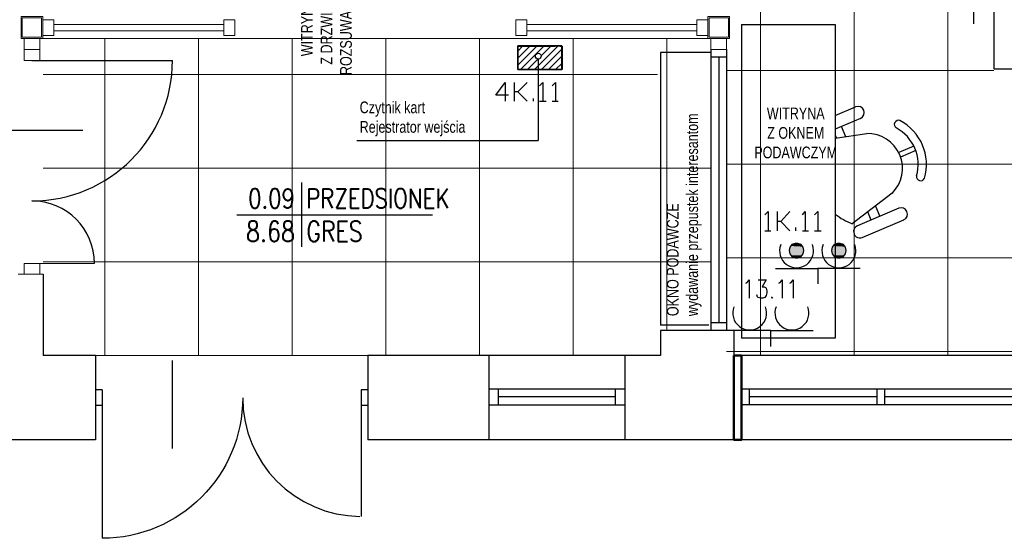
# Model space of a CAD drawing. Header units: millimetres. Extents: x 282377 to 1404227, y -783705 to 1038705.
# Tile 30 of 243: x 376886 to 377517, y 7108 to 7440. Entities that reach past the tile are written whole.
import ezdxf
from ezdxf.enums import TextEntityAlignment as Align

# ---------------------------------------------------------------- set-up
doc = ezdxf.new("R2010")
doc.units = ezdxf.units.MM
doc.linetypes.add('ACAD_ISO08W100', pattern=[36, 24, -3, 6, -3])
doc.layers.add('!!ELEKTRYKA', color=7, linetype='Continuous')
doc.styles.add('BIKTC', font='bikromsw.shx', dxfattribs={"width": 0.8})
doc.styles.add('ROMANS', font='romans', dxfattribs={"width": 0.7})
pattern_1 = [(45, (324997.3227, 41871.046), (-2.24506403, 2.24506403), [])]

# ---------------------------------------------------------------- blocks, each defined once
blk = doc.blocks.new('A$C5416600d')
at = {"lineweight": 20}
for points in [[(0, 14), (14, 14), (14, 0), (0, 0)], [(0.8, 13.2), (13.2, 13.2), (13.2, 0.8), (0.8, 0.8)]]:
    blk.add_lwpolyline(points, close=True, dxfattribs=at)
blk = doc.blocks.new('bikmet')
blk.add_line((0, 1.65), (0, -1.65))
at = {"style": 'ROMANS', "width": 0.8}
blk.add_attdef('NRPOM', text='', height=1, dxfattribs=at).set_placement((-0.333, 0.333), align=Align.RIGHT)
blk.add_attdef('NWAPOM', (0.25, 0.333), '', height=1, dxfattribs=at)
blk.add_attdef('RAREA', text='', height=1.042, dxfattribs=at).set_placement((-0.333, -0.333), align=Align.TOP_RIGHT)
blk.add_attdef('PODLOGA', text='', height=1.042, dxfattribs=at).set_placement((0.25, -0.333), align=Align.TOP_LEFT)
blk = doc.blocks.new('dr1h901')
at = {"color": 7}
blk.add_line((-0.5, 0), (-0.5, 1), dxfattribs=at)
blk.add_line((0, 0.3622), (0, -0.2655))
blk.add_arc((-0.5, 0), 1, 0, 90, dxfattribs=at)

msp = doc.modelspace()

# ---------------------------------------------------------------- hatches: boundary and pattern name
at = {"layer": '!!ELEKTRYKA'}
h = msp.add_hatch(dxfattribs=at)
h.set_pattern_fill('ANSI31', color=252)
h.set_pattern_definition(pattern_1)
h.paths.add_polyline_path([(377233.38, 7422.83), (377218.36, 7422.83), (377218.36, 7418.18, -0.414214), (377220.21, 7416.33, -1), (377216.5, 7416.33, -0.414214), (377218.36, 7418.18), (377218.36, 7422.83), (377211.67, 7422.83), (377211.67, 7407.73), (377233.38, 7407.73)])
h.paths.add_polyline_path([(377211.67, 7422.83), (377205.31, 7422.83), (377205.31, 7407.73), (377211.67, 7407.73)])
h = msp.add_hatch(dxfattribs=at)
h.set_pattern_fill('ANSI31', color=256)
h.set_pattern_definition(pattern_1)
h.paths.add_polyline_path([(377233.38, 7422.83), (377218.36, 7422.83), (377218.36, 7418.18, -0.414214), (377220.21, 7416.33, -1), (377216.5, 7416.33, -0.414214), (377218.36, 7418.18), (377218.36, 7422.83), (377211.67, 7422.83), (377211.67, 7407.73), (377233.38, 7407.73)])
h.paths.add_polyline_path([(377211.67, 7422.83), (377205.31, 7422.83), (377205.31, 7407.73), (377211.67, 7407.73)])

# ---------------------------------------------------------------- linework, layer by layer
at = {"layer": '!!ELEKTRYKA', "color": 252, "lineweight": 15, "ltscale": 15}
for p, q in [((377360.73, 7862.62), (377360.73, 7224.62)), ((377420.73, 7862.62), (377420.73, 7224.62)), ((377480.73, 7846.62), (377480.73, 7224.62)), ((377326.98, 7427.62), (376900.98, 7427.62)), ((376940.73, 7427.62), (376940.73, 7224.62)), ((377000.73, 7427.62), (377000.73, 7224.62)), ((377060.73, 7427.62), (377060.73, 7224.62)), ((377120.73, 7427.62), (377120.73, 7224.62)), ((377180.73, 7427.62), (377180.73, 7224.62)), ((377240.73, 7427.62), (377240.73, 7224.62)), ((377300.73, 7427.62), (377300.73, 7240.62)), ((377338.98, 7407.12), (377510.23, 7407.12)), ((376901.23, 7404.62), (377294.73, 7404.62)), ((376901.23, 7344.62), (377328.98, 7344.62)), ((377338.98, 7347.12), (377709.23, 7347.12)), ((377338.98, 7287.12), (377709.73, 7287.12)), ((376901.23, 7284.62), (377328.98, 7284.62)), ((376934.73, 7224.62), (377109.23, 7224.62)), ((377338.98, 7227.12), (377709.73, 7227.12))]:
    msp.add_line(p, q, dxfattribs=at)
at = {"layer": '!!ELEKTRYKA', "color": 252}
for p, q in [((377510.23, 7846.62), (377510.23, 7408.12)), ((377348.64, 7436.62), (377348.64, 7235.69)), ((377348.64, 7436.62), (377408.64, 7436.62)), ((377408.64, 7436.62), (377408.64, 7235.69)), ((377205.31, 7422.83), (377205.31, 7407.73)), ((377233.38, 7422.83), (377205.31, 7422.83)), ((377233.38, 7407.73), (377233.38, 7422.83)), ((377328.98, 7420.62), (377328.98, 7240.62)), ((377338.98, 7420.62), (377338.98, 7240.62)), ((377218.36, 7414.47), (377218.36, 7362.24)), ((377328.98, 7418.62), (377296.73, 7418.62)), ((377296.73, 7418.62), (377296.73, 7244.07)), ((377338.98, 7415.62), (377328.98, 7415.62)), ((377333.98, 7415.62), (377333.98, 7245.62)), ((377205.31, 7407.73), (377233.38, 7407.73)), ((377510.23, 7408.12), (377709.73, 7408.12)), ((377408.64, 7378.3), (377421.69, 7383.85)), ((377424.83, 7376.48), (377408.64, 7369.59)), ((377415.48, 7364.74), (377412.68, 7371.31)), ((377102.08, 7362.24), (377218.36, 7362.24)), ((377408.64, 7363.7), (377428.79, 7366.78)), ((377408.64, 7365.64), (377409.42, 7363.82)), ((377458.98, 7358.72), (377449.29, 7354.59)), ((377460.21, 7355.83), (377450.52, 7351.7)), ((377445.09, 7328.48), (377419.58, 7308.96)), ((377449.34, 7318.89), (377422.84, 7307.61)), ((377434.4, 7320.29), (377437.2, 7313.72)), ((377025.16, 7314.76), (377150.68, 7314.76)), ((377431.73, 7311.4), (377429.53, 7316.57)), ((377425.98, 7300.24), (377452.48, 7311.53)), ((376901.23, 7276.62), (376901.23, 7224.62)), ((377327.73, 7244.07), (377296.73, 7244.07)), ((377338.98, 7245.62), (377328.98, 7245.62)), ((377343.73, 7240.62), (377296.73, 7240.62)), ((377296.73, 7240.62), (377296.73, 7224.62)), ((377343.73, 7240.62), (377343.73, 7170.62)), ((377408.64, 7235.69), (377348.64, 7235.69)), ((376934.73, 7224.62), (376901.23, 7224.62)), ((376934.73, 7224.62), (376934.73, 7170.62)), ((377296.73, 7224.62), (377109.23, 7224.62)), ((377109.23, 7224.62), (377109.23, 7170.62)), ((377186.73, 7224.62), (377186.73, 7170.62)), ((377273.73, 7224.62), (377273.73, 7170.62)), ((377709.73, 7224.62), (377343.73, 7224.62)), ((376938.98, 7202.62), (376934.73, 7202.62)), ((376938.98, 7202.62), (376938.98, 7192.62)), ((377109.23, 7202.62), (377104.98, 7202.62)), ((377104.98, 7202.62), (377104.98, 7192.62)), ((377186.73, 7203.12), (377186.73, 7193.12)), ((377273.73, 7203.12), (377186.73, 7203.12)), ((377192.73, 7203.12), (377192.73, 7193.12)), ((377267.73, 7198.12), (377192.73, 7198.12)), ((377267.73, 7203.12), (377267.73, 7193.12)), ((377273.73, 7203.12), (377273.73, 7193.12)), ((377521.98, 7203.12), (377348.48, 7203.12)), ((377353.48, 7203.12), (377353.48, 7193.12)), ((377435.23, 7198.12), (377353.48, 7198.12)), ((377435.23, 7203.12), (377435.23, 7193.12)), ((377440.23, 7203.12), (377440.23, 7193.12)), ((377521.98, 7198.12), (377440.23, 7198.12)), ((376938.98, 7192.62), (376934.73, 7192.62)), ((376938.98, 7197.62), (376938.98, 7107.62)), ((377029.15, 7192.62), (377028.84, 7192.62)), ((377104.98, 7197.62), (377104.98, 7121.62)), ((377109.23, 7192.62), (377104.98, 7192.62)), ((377186.73, 7193.12), (377273.73, 7193.12)), ((377521.98, 7193.12), (377348.48, 7193.12)), ((376934.73, 7170.62), (375473.73, 7170.62)), ((377894.23, 7170.62), (377109.23, 7170.62))]:
    msp.add_line(p, q, dxfattribs=at)
at = {"layer": '!!ELEKTRYKA', "color": 252, "lineweight": 20}
for p, q in [((376900.98, 7439.62), (376907.98, 7439.62)), ((376900.98, 7439.62), (376907.98, 7439.62)), ((376907.98, 7439.62), (376907.98, 7429.62)), ((377016.98, 7439.62), (377023.98, 7439.62)), ((377016.98, 7439.62), (377016.98, 7429.62)), ((377023.98, 7439.62), (377023.98, 7429.62)), ((377203.98, 7439.62), (377210.98, 7439.62)), ((377203.98, 7439.62), (377203.98, 7429.62)), ((377210.98, 7439.62), (377210.98, 7429.62)), ((377319.98, 7439.62), (377326.98, 7439.62)), ((377319.98, 7439.62), (377319.98, 7429.62)), ((377326.98, 7439.62), (377326.98, 7429.62)), ((376907.98, 7436.62), (377016.98, 7436.62)), ((376907.98, 7432.62), (377016.98, 7432.62)), ((377210.98, 7436.62), (377319.98, 7436.62)), ((377210.98, 7432.62), (377319.98, 7432.62)), ((376888.98, 7427.62), (376888.98, 7420.62)), ((376888.98, 7427.62), (376898.98, 7427.62)), ((376898.98, 7427.62), (376898.98, 7420.62)), ((376900.98, 7429.62), (376907.98, 7429.62)), ((377016.98, 7429.62), (377023.98, 7429.62)), ((377203.98, 7429.62), (377210.98, 7429.62)), ((377319.98, 7429.62), (377326.98, 7429.62)), ((377328.98, 7427.62), (377328.98, 7420.62)), ((377328.98, 7427.62), (377338.98, 7427.62)), ((377338.98, 7427.62), (377338.98, 7420.62)), ((376888.98, 7420.62), (376888.98, 7413.62)), ((376888.98, 7420.62), (376898.98, 7420.62)), ((376898.98, 7420.62), (376888.98, 7420.62)), ((376898.98, 7420.62), (376898.98, 7413.62)), ((377328.98, 7420.62), (377338.98, 7420.62)), ((377338.98, 7420.62), (377328.98, 7420.62)), ((376898.98, 7413.62), (376888.98, 7413.62)), ((376893.98, 7413.62), (376973.99, 7413.62)), ((376898.98, 7283.62), (376888.98, 7283.62)), ((376888.98, 7283.62), (376888.98, 7276.62)), ((376893.98, 7283.62), (376933.98, 7283.62)), ((376898.98, 7283.62), (376898.98, 7276.62)), ((376901.23, 7276.62), (376885.23, 7276.62)), ((376898.98, 7276.62), (376888.98, 7276.62)), ((377327.73, 7240.62), (377343.73, 7240.62))]:
    msp.add_line(p, q, dxfattribs=at)
at = {"layer": '!!ELEKTRYKA'}
for p, q in [((377205.31, 7422.83), (377205.31, 7407.73)), ((377233.38, 7422.83), (377205.31, 7422.83)), ((377233.38, 7407.73), (377233.38, 7422.83)), ((377218.36, 7414.47), (377218.36, 7362.24)), ((377205.31, 7407.73), (377233.38, 7407.73)), ((377102.08, 7362.24), (377218.36, 7362.24))]:
    msp.add_line(p, q, dxfattribs=at)
at = {"layer": '!!ELEKTRYKA', "color": 252, "lineweight": 50}
msp.add_line((377348.48, 7203.12), (377348.48, 7193.12), dxfattribs=at)
at = {"layer": '!!ELEKTRYKA', "color": 202, "linetype": 'Continuous', "lineweight": -3, "true_color": 0xa500dd}
for points in [[(377497.33, 7437.01), (377497.33, 7464.11)], [(377367.37, 7230.42), (377367.37, 7240.58), (377340.27, 7240.58)], [(377367.37, 7240.58), (377394.46, 7240.58)]]:
    msp.add_lwpolyline(points, dxfattribs=at)
at = {"layer": '!!ELEKTRYKA', "color": 94, "linetype": 'ACAD_ISO08W100', "lineweight": -3, "true_color": 0x009500}
msp.add_lwpolyline([(377205.23, 7422.62), (377233.59, 7422.62), (377233.59, 7407.8), (377205.23, 7407.8)], close=True, dxfattribs=at)
at = {"layer": '!!ELEKTRYKA', "color": 252}
msp.add_lwpolyline([(377205.31, 7422.83), (377233.38, 7422.83), (377233.38, 7407.73), (377205.31, 7407.73)], close=True, dxfattribs=at)
at = {"layer": '!!ELEKTRYKA'}
msp.add_lwpolyline([(377205.31, 7422.83), (377233.38, 7422.83), (377233.38, 7407.73), (377205.31, 7407.73)], close=True, dxfattribs=at)
at = {"layer": '!!ELEKTRYKA', "color": 94, "linetype": 'ACAD_ISO08W100', "lineweight": -3, "true_color": 0x009500}
for points in [[(377199.3, 7391.29), (377191.26, 7391.29), (377197.18, 7399.34), (377197.18, 7387.48)], [(377203.11, 7387.48), (377203.11, 7399.34)], [(377211.15, 7399.34), (377205.23, 7393.41), (377203.11, 7393.41)], [(377219.2, 7397.22), (377221.31, 7399.34), (377221.31, 7387.48)], [(377227.24, 7397.22), (377229.36, 7399.34), (377229.36, 7387.48)], [(377205.23, 7393.41), (377211.15, 7387.48)], [(377215.39, 7387.48), (377215.39, 7389.18)], [(377219.2, 7387.48), (377223.43, 7387.48)], [(377227.24, 7387.48), (377231.05, 7387.48)], [(377363.56, 7314.67), (377365.67, 7316.78), (377365.67, 7304.51)], [(377371.6, 7304.51), (377371.6, 7316.78)], [(377379.64, 7316.78), (377373.72, 7310.43), (377371.6, 7310.43)], [(377387.69, 7314.67), (377389.38, 7316.78), (377389.38, 7304.51)], [(377395.31, 7314.67), (377397.42, 7316.78), (377397.42, 7304.51)], [(377373.72, 7310.43), (377379.64, 7304.51)], [(377383.45, 7304.51), (377383.45, 7306.62)], [(377363.56, 7304.51), (377367.37, 7304.51)], [(377387.69, 7304.51), (377391.5, 7304.51)], [(377395.31, 7304.51), (377399.54, 7304.51)]]:
    msp.add_lwpolyline(points, dxfattribs=at)
at = {"layer": '!!ELEKTRYKA', "color": 94, "linetype": 'Continuous', "lineweight": -3, "true_color": 0x009500}
for points in [[(377388.53, 7291.81), (377388.11, 7293.92), (377386.84, 7295.62), (377384.72, 7296.46), (377383.03, 7296.46), (377380.91, 7295.62), (377379.64, 7293.92), (377379.22, 7291.81), (377379.64, 7289.69), (377380.91, 7288), (377383.03, 7287.15), (377384.72, 7287.15), (377386.84, 7288), (377388.11, 7289.69)], [(377415.63, 7291.81), (377415.2, 7293.92), (377413.93, 7295.62), (377411.82, 7296.46), (377410.12, 7296.46), (377408.01, 7295.62), (377406.74, 7293.92), (377406.31, 7291.81), (377406.74, 7289.69), (377408.01, 7288), (377410.12, 7287.15), (377411.82, 7287.15), (377413.93, 7288), (377415.2, 7289.69)]]:
    msp.add_lwpolyline(points, close=True, dxfattribs=at)
for points in [[(377370.33, 7280.38), (377397.42, 7280.38)], [(377424.52, 7280.38), (377397.42, 7280.38), (377397.42, 7270.64)]]:
    msp.add_lwpolyline(points, dxfattribs=at)
at = {"layer": '!!ELEKTRYKA', "color": 192, "linetype": 'ACAD_ISO08W100', "lineweight": -3, "true_color": 0x6d00dd}
for points in [[(377351.28, 7271.06), (377352.13, 7271.49), (377353.4, 7273.18), (377353.4, 7261.33)], [(377359.32, 7273.18), (377364.4, 7273.18), (377361.86, 7268.52), (377363.13, 7268.52), (377363.98, 7268.1), (377364.4, 7267.68), (377364.83, 7265.98), (377364.83, 7264.71), (377364.4, 7263.02), (377363.56, 7261.75), (377362.29, 7261.33), (377361.02, 7261.33), (377359.32, 7261.75), (377358.9, 7262.17), (377358.48, 7263.44)], [(377372.45, 7271.06), (377373.29, 7271.49), (377374.56, 7273.18), (377374.56, 7261.33)], [(377379.64, 7271.06), (377380.49, 7271.49), (377381.76, 7273.18), (377381.76, 7261.33)], [(377368.21, 7262.17), (377367.79, 7261.75), (377368.21, 7261.33), (377368.64, 7261.75)]]:
    msp.add_lwpolyline(points, dxfattribs=at)
at = {"layer": '!!ELEKTRYKA', "color": 252, "lineweight": 50}
msp.add_lwpolyline([(377343.73, 7224.62), (377348.48, 7224.62), (377348.48, 7170.62), (377343.73, 7170.62)], close=True, dxfattribs=at)
at = {"layer": '!!ELEKTRYKA', "color": 252}
msp.add_circle((377218.36, 7416.33), 1.85, dxfattribs=at)
at = {"layer": '!!ELEKTRYKA'}
msp.add_circle((377218.36, 7416.33), 1.85, dxfattribs=at)
at = {"layer": '!!ELEKTRYKA', "color": 252}
for centre, radius, start, end in [((377423.26, 7380.17), 4, 293.05844, 113.05844), ((377449.16, 7372.54), 2.68, 69.40761, 234.94028), ((377435.25, 7346.91), 31.82, 343.94294, 62.17395), ((377435.25, 7346.91), 26.51, 343.94294, 62.17395), ((377429.36, 7344.4), 22.39, 314.65402, 91.46287), ((377463.37, 7339.17), 2.68, 171.17661, 336.70928), ((376893.98, 7283.62), 40, 0, 90), ((377450.91, 7315.21), 4, 293.05844, 113.05844), ((377433.63, 7346.22), 39.82, 231.12445, 249.34688), ((377424.41, 7303.93), 4, 113.05844, 293.05844), ((377104.98, 7197.62), 76, 180, 269.21452)]:
    msp.add_arc(centre, radius, start, end, dxfattribs=at)
at = {"layer": '!!ELEKTRYKA'}
for centre, radius, start, end in [((377433.63, 7346.22), 39.82, 231.12445, 249.34688), ((377424.41, 7303.93), 4, 113.05844, 293.05844)]:
    msp.add_arc(centre, radius, start, end, dxfattribs=at)
at = {"layer": '!!ELEKTRYKA', "color": 94, "linetype": 'Continuous', "lineweight": -3, "true_color": 0x009500}
for centre in [(377383.88, 7291.7), (377410.97, 7291.7)]:
    msp.add_arc(centre, 10.89, 158.92251, 21.07749, dxfattribs=at)
at = {"layer": '!!ELEKTRYKA', "color": 202, "linetype": 'Continuous', "lineweight": -3, "true_color": 0xa500dd}
for centre in [(377353.82, 7251.91), (377380.91, 7251.91)]:
    msp.add_arc(centre, 10.89, 158.92251, 21.07749, dxfattribs=at)
at = {"layer": '!!ELEKTRYKA', "color": 94, "linetype": 'ACAD_ISO08W100', "lineweight": -3, "true_color": 0x009500}
for points in [[(377379.64, 7293.92), (377388.11, 7293.5), (377379.22, 7293.5)], [(377379.22, 7293.5), (377388.53, 7293.08), (377379.22, 7293.08)], [(377379.22, 7293.5), (377388.11, 7293.5), (377388.53, 7293.08)], [(377379.22, 7293.08), (377388.53, 7292.65), (377379.22, 7292.65)], [(377379.22, 7293.08), (377388.53, 7293.08), (377388.53, 7292.65)], [(377380.07, 7294.77), (377387.69, 7294.35), (377379.64, 7294.35)], [(377379.64, 7294.35), (377388.11, 7293.92), (377379.64, 7293.92)], [(377379.64, 7294.35), (377387.69, 7294.35), (377388.11, 7293.92)], [(377379.64, 7293.92), (377388.11, 7293.92), (377388.11, 7293.5)], [(377380.49, 7295.19), (377387.69, 7294.77), (377380.07, 7294.77)], [(377380.07, 7294.77), (377387.69, 7294.77), (377387.69, 7294.35)], [(377380.91, 7296.04), (377386.84, 7295.62), (377380.49, 7295.62)], [(377380.49, 7295.62), (377387.26, 7295.19), (377380.49, 7295.19)], [(377380.49, 7295.62), (377386.84, 7295.62), (377387.26, 7295.19)], [(377380.49, 7295.19), (377387.26, 7295.19), (377387.69, 7294.77)], [(377380.91, 7296.04), (377386.42, 7296.04), (377386.84, 7295.62)], [(377381.76, 7296.46), (377385.99, 7296.04), (377381.34, 7296.04)], [(377381.76, 7296.46), (377385.99, 7296.46), (377385.99, 7296.04)], [(377383.03, 7296.89), (377385.15, 7296.46), (377382.61, 7296.46)], [(377383.03, 7296.89), (377384.3, 7296.89), (377385.15, 7296.46)], [(377406.74, 7293.92), (377415.2, 7293.5), (377406.31, 7293.5)], [(377406.31, 7293.5), (377415.63, 7293.08), (377406.31, 7293.08)], [(377406.31, 7293.5), (377415.2, 7293.5), (377415.63, 7293.08)], [(377406.31, 7293.08), (377415.63, 7292.65), (377406.31, 7292.65)], [(377406.31, 7293.08), (377415.63, 7293.08), (377415.63, 7292.65)], [(377407.16, 7294.77), (377414.78, 7294.35), (377406.74, 7294.35)], [(377406.74, 7294.35), (377415.2, 7293.92), (377406.74, 7293.92)], [(377406.74, 7294.35), (377414.78, 7294.35), (377415.2, 7293.92)], [(377406.74, 7293.92), (377415.2, 7293.92), (377415.2, 7293.5)], [(377407.58, 7295.19), (377414.78, 7294.77), (377407.16, 7294.77)], [(377407.16, 7294.77), (377414.78, 7294.77), (377414.78, 7294.35)], [(377408.01, 7296.04), (377413.93, 7295.62), (377407.58, 7295.62)], [(377407.58, 7295.62), (377414.36, 7295.19), (377407.58, 7295.19)], [(377407.58, 7295.62), (377413.93, 7295.62), (377414.36, 7295.19)], [(377407.58, 7295.19), (377414.36, 7295.19), (377414.78, 7294.77)], [(377408.01, 7296.04), (377413.51, 7296.04), (377413.93, 7295.62)], [(377408.85, 7296.46), (377413.09, 7296.04), (377408.43, 7296.04)], [(377408.85, 7296.46), (377413.09, 7296.46), (377413.09, 7296.04)], [(377410.12, 7296.89), (377412.24, 7296.46), (377409.7, 7296.46)], [(377410.12, 7296.89), (377411.39, 7296.89), (377412.24, 7296.46)], [(377379.22, 7292.65), (377388.53, 7292.23), (377378.8, 7292.23)], [(377378.8, 7292.23), (377388.53, 7291.81), (377378.8, 7291.81)], [(377378.8, 7292.23), (377388.53, 7292.23), (377388.53, 7291.81)], [(377378.8, 7291.81), (377388.53, 7291.38), (377378.8, 7291.38)], [(377378.8, 7291.81), (377388.53, 7291.81), (377388.53, 7291.38)], [(377378.8, 7291.38), (377388.53, 7290.96), (377379.22, 7290.96)], [(377378.8, 7291.38), (377388.53, 7291.38), (377388.53, 7290.96)], [(377379.22, 7292.65), (377388.53, 7292.65), (377388.53, 7292.23)], [(377379.22, 7290.96), (377388.53, 7290.54), (377379.22, 7290.54)], [(377379.22, 7290.96), (377388.53, 7290.96), (377388.53, 7290.54)], [(377379.22, 7290.54), (377388.11, 7290.11), (377379.22, 7290.11)], [(377379.22, 7290.54), (377388.53, 7290.54), (377388.11, 7290.11)], [(377379.22, 7290.11), (377388.11, 7289.69), (377379.64, 7289.69)], [(377379.22, 7290.11), (377388.11, 7290.11), (377388.11, 7289.69)], [(377379.64, 7289.69), (377387.69, 7289.27), (377379.64, 7289.27)], [(377379.64, 7289.69), (377388.11, 7289.69), (377387.69, 7289.27)], [(377379.64, 7289.27), (377387.69, 7288.84), (377380.07, 7288.84)], [(377379.64, 7289.27), (377387.69, 7289.27), (377387.69, 7288.84)], [(377380.07, 7288.84), (377387.26, 7288.42), (377380.49, 7288.42)], [(377380.07, 7288.84), (377387.69, 7288.84), (377387.26, 7288.42)], [(377380.49, 7288.42), (377386.84, 7288), (377380.49, 7288)], [(377380.49, 7288.42), (377387.26, 7288.42), (377386.84, 7288)], [(377380.91, 7288), (377385.99, 7287.57), (377381.34, 7287.57)], [(377380.91, 7288), (377386.42, 7288), (377385.99, 7287.57)], [(377381.76, 7287.57), (377385.15, 7287.15), (377382.18, 7287.15)], [(377381.76, 7287.57), (377385.99, 7287.57), (377385.15, 7287.15)], [(377406.31, 7292.65), (377415.63, 7292.23), (377405.89, 7292.23)], [(377405.89, 7292.23), (377415.63, 7291.81), (377405.89, 7291.81)], [(377405.89, 7292.23), (377415.63, 7292.23), (377415.63, 7291.81)], [(377405.89, 7291.81), (377415.63, 7291.38), (377405.89, 7291.38)], [(377405.89, 7291.81), (377415.63, 7291.81), (377415.63, 7291.38)], [(377405.89, 7291.38), (377415.63, 7290.96), (377406.31, 7290.96)], [(377405.89, 7291.38), (377415.63, 7291.38), (377415.63, 7290.96)], [(377406.31, 7292.65), (377415.63, 7292.65), (377415.63, 7292.23)], [(377406.31, 7290.96), (377415.63, 7290.54), (377406.31, 7290.54)], [(377406.31, 7290.96), (377415.63, 7290.96), (377415.63, 7290.54)], [(377406.31, 7290.54), (377415.2, 7290.11), (377406.31, 7290.11)], [(377406.31, 7290.54), (377415.63, 7290.54), (377415.2, 7290.11)], [(377406.31, 7290.11), (377415.2, 7289.69), (377406.74, 7289.69)], [(377406.31, 7290.11), (377415.2, 7290.11), (377415.2, 7289.69)], [(377406.74, 7289.69), (377414.78, 7289.27), (377406.74, 7289.27)], [(377406.74, 7289.69), (377415.2, 7289.69), (377414.78, 7289.27)], [(377406.74, 7289.27), (377414.78, 7288.84), (377407.16, 7288.84)], [(377406.74, 7289.27), (377414.78, 7289.27), (377414.78, 7288.84)], [(377407.16, 7288.84), (377414.36, 7288.42), (377407.58, 7288.42)], [(377407.16, 7288.84), (377414.78, 7288.84), (377414.36, 7288.42)], [(377407.58, 7288.42), (377413.93, 7288), (377407.58, 7288)], [(377407.58, 7288.42), (377414.36, 7288.42), (377413.93, 7288)], [(377408.01, 7288), (377413.09, 7287.57), (377408.43, 7287.57)], [(377408.01, 7288), (377413.51, 7288), (377413.09, 7287.57)], [(377408.85, 7287.57), (377412.24, 7287.15), (377409.28, 7287.15)], [(377408.85, 7287.57), (377413.09, 7287.57), (377412.24, 7287.15)]]:
    msp.add_solid(points, dxfattribs=at)

# ---------------------------------------------------------------- block references
at = {"layer": '!!ELEKTRYKA', "color": 252, "lineweight": 20}
for p in [(376886.98, 7427.62), (377326.98, 7427.62)]:
    msp.add_blockref('A$C5416600d', p, dxfattribs=at)
at = {"layer": '!!ELEKTRYKA', "color": 252, "yscale": 90, "zscale": -90}
for p, xscale, rotation in [((376893.98, 7368.62), 90, 269.9999999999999), ((376983.98, 7197.62), -90, 180)]:
    msp.add_blockref('dr1h901', p, dxfattribs=dict(at, xscale=xscale, rotation=rotation))
at = {"layer": '!!ELEKTRYKA', "color": 252, "xscale": 12.5, "yscale": 12.5, "zscale": 12.5}
msp.add_blockref('bikmet', (377066.58, 7314.76), dxfattribs=at).add_auto_attribs({'NRPOM': '0.09', 'NWAPOM': 'PRZEDSIONEK', 'RAREA': '8.68', 'PODLOGA': 'GRES'})

# ---------------------------------------------------------------- texts
at = {"layer": '!!ELEKTRYKA', "color": 252, "char_height": 7.5, "attachment_point": 1, "style": 'BIKTC'}
for s, insert, width, rotation in [('\\pxqc;WITRYNA\\PZ DRZWIAMI\\PROZSUWANYMI', (377066.39, 7399.43), 70.6374, 90), ('OKNO PODAWCZE \\Pwydawanie przepustek interesantom', (377300.74, 7249.86), 650.6795, 90), ('Czytnik kart\\PRejestrator wejścia', (377103.93, 7387.27), 650.6795, 360), ('\\pxqc;WITRYNA\\PZ OKNEM\\PPODAWCZYM', (377348.01, 7383.42), 70.6374, 360)]:
    msp.add_mtext(s, dxfattribs=dict(at, insert=insert, width=width, rotation=rotation))

doc.saveas('drawing.dxf')
